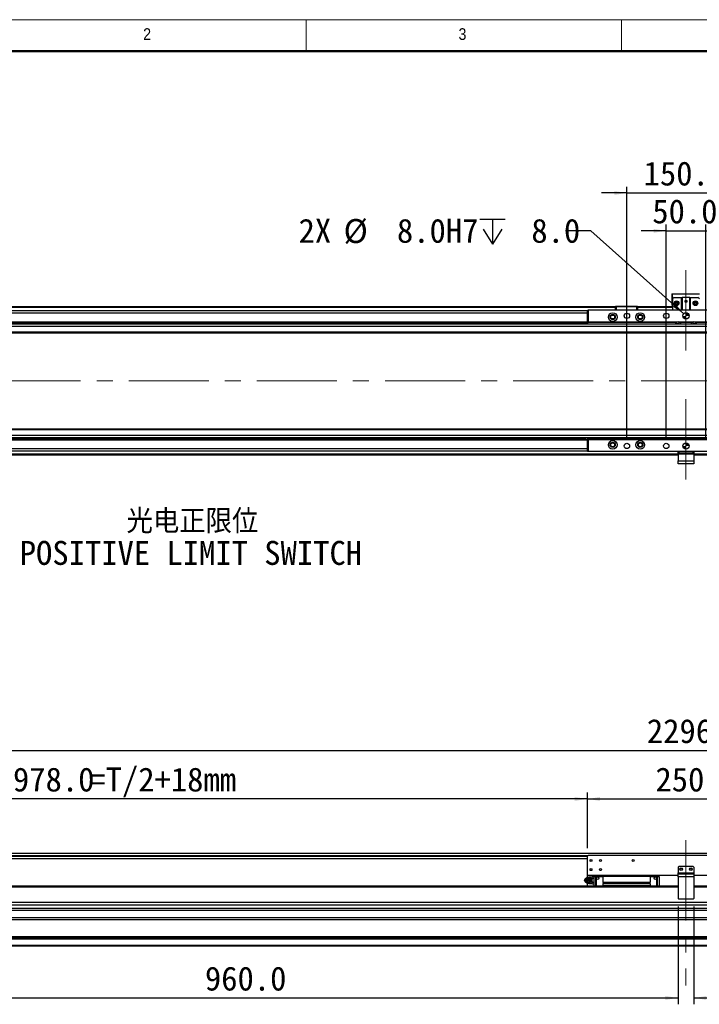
# Model space of a CAD drawing. Header units: millimetres. Extents: x 40 to 3320, y 40 to 2336.
# Tile 3 of 7: x 517 to 1379, y 1088 to 2336. Entities that reach past the tile are written whole.
import ezdxf

# ---------------------------------------------------------------- set-up
doc = ezdxf.new("R2010")
doc.units = ezdxf.units.MM
doc.header["$LTSCALE"] = 8
doc.linetypes.add('CENTERX2', pattern=[20.32, 12.7, -2.54, 2.54, -2.54])
doc.layers.add('DIMNS', color=7, linetype='Continuous')
doc.styles.add('SLDTEXTSTYLE0', font='Gothic.ttf', dxfattribs={"width": 0.913})
doc.styles.add('SLDTEXTSTYLE7', font='txt')
doc.styles.add('SLDTEXTSTYLE8', font='txt', dxfattribs={"bigfont": 'bigfont'})
doc.dimstyles.new('SLDDIMSTYLE0', dxfattribs={"dimtxt": 30.4, "dimasz": 16, "dimexe": 0, "dimexo": 0.0625, "dimgap": 7.6, "dimtad": 2, "dimdec": 1, "dimrnd": 1e-09, "dimzin": 4, "dimdsep": 46, "dimtxsty": 'SLDTEXTSTYLE7', "dimsah": 1, "dimcen": 0.09, "dimadec": 0, "dimazin": 1, "dimtfac": 1, "dimtdec": 1, "dimtmove": 0, "dimatfit": 0, "dimfxl": 0, "dimfrac": 2, "dimtolj": 1, "dimtzin": 12, "dimarcsym": 0})
doc.dimstyles.new('SLDDIMSTYLE1', dxfattribs={"dimtxt": 30.4, "dimasz": 16, "dimexe": 0, "dimexo": 0.0625, "dimgap": 7.6, "dimtad": 2, "dimdec": 1, "dimrnd": 1e-09, "dimzin": 4, "dimdsep": 46, "dimtxsty": 'SLDTEXTSTYLE7', "dimsah": 1, "dimcen": 0.09, "dimadec": 0, "dimazin": 1, "dimtfac": 1, "dimtdec": 1, "dimtofl": 0, "dimtmove": 0, "dimatfit": 3, "dimfxl": 0, "dimfrac": 2, "dimtolj": 1, "dimtzin": 12, "dimarcsym": 0})
doc.dimstyles.new('SLDDIMSTYLE4', dxfattribs={"dimtxt": 30.4, "dimasz": 16, "dimexe": 0, "dimexo": 0.0625, "dimgap": 7.6, "dimtad": 0, "dimtih": 1, "dimtoh": 1, "dimdec": 1, "dimrnd": 1e-09, "dimzin": 4, "dimdsep": 46, "dimtxsty": 'SLDTEXTSTYLE7', "dimsah": 1, "dimcen": 0, "dimadec": 0, "dimazin": 1, "dimtfac": 1, "dimtdec": 1, "dimtofl": 0, "dimtmove": 0, "dimatfit": 3, "dimfxl": 0, "dimfrac": 2, "dimtolj": 1, "dimtzin": 12, "dimarcsym": 0})

# ---------------------------------------------------------------- blocks, each defined once
blk = doc.blocks.new('_D_7')
at = {"layer": 'DIMNS'}
for p, q in [((258.9, 1279.5), (258.9, 1356)), ((1236.9, 1285.5), (1236.9, 1356)), ((1236.9, 1348), (258.9, 1348))]:
    blk.add_line(p, q, dxfattribs=at)
for points in [[(258.9, 1348), (274.9, 1345.6), (274.9, 1350.4)], [(1236.9, 1348), (1220.9, 1350.4), (1220.9, 1345.6)]]:
    blk.add_solid(points, dxfattribs=at)
at = {"layer": 'DIMNS', "char_height": 30.4, "attachment_point": 1, "style": 'SLDTEXTSTYLE7'}
for s, insert in [('978.0', (508.2, 1387.9)), ('=T/2+18mm', (605.1, 1387.9))]:
    blk.add_mtext(s, dxfattribs=dict(at, insert=insert))
blk = doc.blocks.new('_D_8')
at = {"layer": 'DIMNS'}
for p, q in [((1236.9, 1285.5), (1236.9, 1356)), ((1486.9, 1285.5), (1486.9, 1356)), ((1236.9, 1348), (1486.9, 1348))]:
    blk.add_line(p, q, dxfattribs=at)
for points in [[(1236.9, 1348), (1252.9, 1345.6), (1252.9, 1350.4)], [(1486.9, 1348), (1470.9, 1350.4), (1470.9, 1345.6)]]:
    blk.add_solid(points, dxfattribs=at)
at = {"layer": 'DIMNS', "insert": (1323.2, 1387.9), "char_height": 30.4, "attachment_point": 1, "style": 'SLDTEXTSTYLE7'}
blk.add_mtext('250.0', dxfattribs=at)
blk = doc.blocks.new('_D_10')
at = {"layer": 'DIMNS'}
for p, q in [((213.9, 1255), (213.9, 1417.4)), ((2509.9, 1255), (2509.9, 1417.4)), ((213.9, 1409.4), (2509.9, 1409.4))]:
    blk.add_line(p, q, dxfattribs=at)
for points in [[(213.9, 1409.4), (229.9, 1407), (229.9, 1411.8)], [(2509.9, 1409.4), (2493.9, 1411.8), (2493.9, 1407)]]:
    blk.add_solid(points, dxfattribs=at)
at = {"layer": 'DIMNS', "insert": (1312.3, 1449.3), "char_height": 30.4, "attachment_point": 1, "style": 'SLDTEXTSTYLE7'}
blk.add_mtext('2296.0', dxfattribs=at)
blk = doc.blocks.new('_D_11')
at = {"layer": 'DIMNS'}
for p, q in [((1351.9, 1211.7), (1351.9, 1087.7)), ((391.9, 1204.7), (391.9, 1087.7)), ((391.9, 1095.7), (1351.9, 1095.7))]:
    blk.add_line(p, q, dxfattribs=at)
for points in [[(391.9, 1095.7), (407.9, 1093.3), (407.9, 1098.1)], [(1351.9, 1095.7), (1335.9, 1098.1), (1335.9, 1093.3)]]:
    blk.add_solid(points, dxfattribs=at)
at = {"layer": 'DIMNS', "insert": (751.7, 1135.5), "char_height": 30.4, "attachment_point": 1, "style": 'SLDTEXTSTYLE7'}
blk.add_mtext('960.0', dxfattribs=at)
blk = doc.blocks.new('_D_12')
at = {"layer": 'DIMNS'}
for p, q in [((1371.9, 1211.7), (1371.9, 1087.7)), ((2331.9, 1204.7), (2331.9, 1087.7)), ((1371.9, 1095.7), (2331.9, 1095.7))]:
    blk.add_line(p, q, dxfattribs=at)
for points in [[(1371.9, 1095.7), (1387.9, 1093.3), (1387.9, 1098.1)], [(2331.9, 1095.7), (2315.9, 1098.1), (2315.9, 1093.3)]]:
    blk.add_solid(points, dxfattribs=at)
at = {"layer": 'DIMNS', "insert": (1746.4, 1135.5), "char_height": 30.4, "attachment_point": 1, "style": 'SLDTEXTSTYLE7'}
blk.add_mtext('960.0', dxfattribs=at)
blk = doc.blocks.new('SW_SYMBOL_HOLE_DEPTH')
at = {"layer": 'DIMNS', "color": 0}
for p, q in [((0, 7000), (6400, 7000)), ((3200, 7000), (3200, 600)), ((800, 4440), (3200, 600)), ((5600, 4440), (3200, 600))]:
    blk.add_line(p, q, dxfattribs=at)
blk = doc.blocks.new('_D_14')
at = {"layer": 'DIMNS'}
for p, q in [((1241.1, 2068.3), (1209.1, 2068.3)), ((1359, 1963.2), (1241.1, 2068.3))]:
    blk.add_line(p, q, dxfattribs=at)
blk.add_solid([(1359, 1963.2), (1348.6, 1975.6), (1345.4, 1972)], dxfattribs=at)
at = {"layer": 'DIMNS', "xscale": 0.004985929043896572, "yscale": 0.004985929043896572, "zscale": 0.004985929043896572}
blk.add_blockref('SW_SYMBOL_HOLE_DEPTH', (1100.6, 2048.2), dxfattribs=at)
at = {"layer": 'DIMNS', "char_height": 30.4, "attachment_point": 1, "style": 'SLDTEXTSTYLE7'}
for s, insert in [('2X ', (870.5, 2083.6)), ('%%c', (927.6, 2083.3)), (' 8.0H7 ', (974.6, 2083.6)), (' 8.0', (1145.1, 2083.6))]:
    blk.add_mtext(s, dxfattribs=dict(at, insert=insert))
blk = doc.blocks.new('_D_16')
at = {"layer": 'DIMNS'}
for p, q in [((1336.9, 1805.7), (1336.9, 2076.3)), ((1386.9, 1805.7), (1386.9, 2076.3)), ((1336.9, 2068.3), (1304.9, 2068.3)), ((1336.9, 2068.3), (1386.9, 2068.3)), ((1386.9, 2068.3), (1418.9, 2068.3))]:
    blk.add_line(p, q, dxfattribs=at)
for points in [[(1336.9, 2068.3), (1320.9, 2070.7), (1320.9, 2065.9)], [(1386.9, 2068.3), (1402.9, 2065.9), (1402.9, 2070.7)]]:
    blk.add_solid(points, dxfattribs=at)
at = {"layer": 'DIMNS', "insert": (1319.2, 2108.2), "char_height": 30.4, "attachment_point": 1, "style": 'SLDTEXTSTYLE7'}
blk.add_mtext('50.0', dxfattribs=at)
blk = doc.blocks.new('_D_17')
at = {"layer": 'DIMNS'}
for p, q in [((1286.9, 1805.7), (1286.9, 2124.3)), ((1436.9, 1805.7), (1436.9, 2124.3)), ((1286.9, 2116.3), (1254.9, 2116.3)), ((1286.9, 2116.3), (1436.9, 2116.3)), ((1436.9, 2116.3), (1468.9, 2116.3))]:
    blk.add_line(p, q, dxfattribs=at)
for points in [[(1286.9, 2116.3), (1270.9, 2118.7), (1270.9, 2113.9)], [(1436.9, 2116.3), (1452.9, 2113.9), (1452.9, 2118.7)]]:
    blk.add_solid(points, dxfattribs=at)
at = {"layer": 'DIMNS', "insert": (1308.2, 2156.2), "char_height": 30.4, "attachment_point": 1, "style": 'SLDTEXTSTYLE7'}
blk.add_mtext('150.0', dxfattribs=at)
blk = doc.blocks.new('SW_NOTE_5')
at = {"layer": 'DIMNS', "color": 0, "char_height": 30.4, "attachment_point": 1}
for s, insert, style in [('     光电正限位', (4.3, 15), 'SLDTEXTSTYLE8'), ('POSITIVE LIMIT SWITCH', (4.3, -25.1), 'SLDTEXTSTYLE7')]:
    blk.add_mtext(s, dxfattribs=dict(at, insert=insert, style=style))
blk = doc.blocks.new('SW_DOWELSYMBOL_0')
at = {"linetype": 'Continuous', "lineweight": 18}
h = blk.add_hatch(color=0, dxfattribs=at)
edge = h.paths.add_edge_path(flags=0)
edge.add_arc((0, 0), 4, 180, 270)
edge.add_line((0, -4), (0, 0))
edge.add_line((0, 0), (-4, 0))
h = blk.add_hatch(color=0, dxfattribs=at)
edge = h.paths.add_edge_path(flags=0)
edge.add_arc((0, 0), 4, 0, 90)
edge.add_line((0, 4), (0, 0))
edge.add_line((0, 0), (4, 0))
at = {"layer": 'DIMNS', "color": 0}
blk.add_circle((0, 0), 4, dxfattribs=at)
blk = doc.blocks.new('SW_DOWELSYMBOL_1')
at = {"linetype": 'Continuous', "lineweight": 18}
h = blk.add_hatch(color=0, dxfattribs=at)
edge = h.paths.add_edge_path(flags=0)
edge.add_arc((0, 0), 4, 180, 270)
edge.add_line((0, -4), (0, 0))
edge.add_line((0, 0), (-4, 0))
h = blk.add_hatch(color=0, dxfattribs=at)
edge = h.paths.add_edge_path(flags=0)
edge.add_arc((0, 0), 4, 0, 90)
edge.add_line((0, 4), (0, 0))
edge.add_line((0, 0), (4, 0))
at = {"layer": 'DIMNS', "color": 0}
blk.add_circle((0, 0), 4, dxfattribs=at)

msp = doc.modelspace()

# ---------------------------------------------------------------- linework, layer by layer
at = {"color": 7, "linetype": 'Continuous', "lineweight": 18}
for p, q in [((3320, 2336), (40, 2336)), ((880, 2336), (880, 2296)), ((1280, 2296), (1280, 2336)), ((80, 2296), (3280, 2296))]:
    msp.add_line(p, q, dxfattribs=at)
at = {"color": 7, "linetype": 'Continuous', "lineweight": 50}
msp.add_line((3280, 2296), (80, 2296), dxfattribs=at)
at = {"color": 7, "linetype": 'Continuous', "lineweight": 25}
for p, q in [((1343.9373197, 1988.3266009), (1344.9373366, 1988.3266009)), ((1343.9373197, 1988.3266009), (1343.9373197, 1973.926603)), ((1344.9373366, 1981.9266043), (1344.9373366, 1988.3266009)), ((1344.9373366, 1988.3266009), (1378.9373459, 1988.3266009)), ((1272.4373164, 1972.226604), (1272.7373363, 1972.5266017)), ((1272.7373363, 1972.5266017), (1273.5615792, 1972.5266017)), ((1273.4373333, 1972.226604), (1273.5615792, 1972.5266017)), ((1273.5615792, 1972.5266017), (1299.3130507, 1972.5266017)), ((1299.4373264, 1972.226604), (1299.3130507, 1972.5266017)), ((1299.3130507, 1972.5266017), (1300.1373233, 1972.5266017)), ((1300.1373233, 1972.5266017), (1300.4373135, 1972.226604)), ((1343.9373197, 1973.926603), (1344.9373366, 1973.926603)), ((1346.9373407, 1983.9266009), (1344.9373366, 1981.9266043)), ((1344.9373366, 1981.9266043), (1344.9373366, 1967.5266064)), ((1346.9373407, 1983.9266009), (1356.4373376, 1983.9266009)), ((1356.4373376, 1967.5266064), (1356.4373376, 1983.9266009)), ((1356.4373376, 1983.9266009), (1356.9373311, 1983.9266009)), ((1356.9373311, 1983.9266009), (1356.9373311, 1967.5266064)), ((1366.9373216, 1983.9266009), (1356.9373311, 1983.9266009)), ((1366.9373216, 1967.5266064), (1366.9373216, 1983.9266009)), ((1366.9373216, 1983.9266009), (1367.437345, 1983.9266009)), ((1367.437345, 1983.9266009), (1367.437345, 1967.5266064)), ((1367.437345, 1983.9266009), (1376.9373121, 1983.9266009)), ((1378.9373459, 1981.9266043), (1376.9373121, 1983.9266009)), ((1272.4373164, 1972.0266006), (233.9373054, 1972.0266006)), ((233.9373054, 1971.5266071), (1272.4373164, 1971.5266071)), ((1236.9373264, 1967.0266054), (233.9373054, 1967.0266054)), ((351.9373359, 1971.8266047), (1272.4373164, 1971.8266047)), ((351.9373359, 1971.6266013), (1272.4373164, 1971.6266013)), ((1236.9373264, 1952.5266058), (1236.9373264, 1967.5266064)), ((1236.9373264, 1967.5266064), (1237.9373135, 1967.5266064)), ((1237.9373135, 1967.5266064), (1237.9373135, 1952.5266058)), ((1485.9373392, 1967.5266064), (1237.9373135, 1967.5266064)), ((1273.4373333, 1972.226604), (1272.4373164, 1972.226604)), ((1272.4373164, 1967.5266064), (1272.4373164, 1972.226604)), ((1299.4373264, 1972.226604), (1273.4373333, 1972.226604)), ((1273.4373333, 1972.226604), (1273.4373333, 1967.5266064)), ((1300.4373135, 1972.226604), (1299.4373264, 1972.226604)), ((1299.4373264, 1967.5266064), (1299.4373264, 1972.226604)), ((1300.4373135, 1972.226604), (1300.4373135, 1967.5266064)), ((1344.9373366, 1972.0266006), (1300.4373135, 1972.0266006)), ((1300.4373135, 1971.8266047), (1344.9373366, 1971.8266047)), ((1300.4373135, 1971.6266013), (1344.9373366, 1971.6266013)), ((1300.4373135, 1971.5266071), (1344.9373366, 1971.5266071)), ((246.9373168, 1953.0266068), (1236.9373264, 1953.0266068)), ((1236.9373264, 1952.596604), (246.9373168, 1952.596604)), ((246.9373168, 1952.0225145), (1236.9373264, 1952.0225145)), ((2464.4372882, 1950.0266008), (258.4373178, 1950.0266008)), ((1237.9373135, 1952.5266058), (1236.9373264, 1952.5266058)), ((1236.9373264, 1952.5266058), (1236.9373264, 1952.0266048)), ((1349.5373251, 1952.0266048), (1236.9373264, 1952.0266048)), ((1236.9373264, 1952.0266048), (1236.9373264, 1950.0266008)), ((1350.4174473, 1952.5266058), (1237.9373135, 1952.5266058)), ((1370.417458, 1952.5266058), (1353.4571947, 1952.5266058)), ((1369.5373358, 1952.0266048), (1354.3373169, 1952.0266048)), ((1485.9373392, 1952.5266058), (1373.4571757, 1952.5266058)), ((1486.9373264, 1952.0266048), (1374.3372979, 1952.0266048)), ((2464.4372882, 1947.0266021), (258.4373178, 1947.0266021)), ((2464.4372882, 1940.0265991), (258.4373178, 1940.0265991)), ((258.4373178, 1939.0266008), (2464.4372882, 1939.0266008)), ((2464.4372882, 1817.0266069), (258.4373178, 1817.0266069)), ((2464.4372882, 1816.0266049), (258.4373178, 1816.0266049)), ((1234.6867444, 1804.0306933), (246.9373168, 1804.0306933)), ((1235.4524555, 1803.4566037), (246.9373168, 1803.4566037)), ((1236.9373264, 1803.0266009), (246.9373168, 1803.0266009)), ((2464.4372882, 1809.0266056), (258.4373178, 1809.0266056)), ((2464.4372882, 1806.026607), (258.4373178, 1806.026607)), ((1233.4283711, 1806.026607), (1233.337325, 1804.7244317)), ((1236.9373264, 1804.0266029), (1236.9373264, 1806.026607)), ((1486.9373264, 1804.0266029), (1236.9373264, 1804.0266029)), ((1236.9373264, 1804.0266029), (1236.9373264, 1803.5266019)), ((1236.9373264, 1788.5266013), (1236.9373264, 1803.5266019)), ((1236.9373264, 1803.5266019), (1237.9373135, 1803.5266019)), ((1237.9373135, 1803.5266019), (1237.9373135, 1788.5266013)), ((1485.9373392, 1803.5266019), (1237.9373135, 1803.5266019)), ((1236.9373264, 1789.0266023), (233.9373054, 1789.0266023)), ((1237.9373135, 1788.5266013), (1236.9373264, 1788.5266013)), ((1485.9373392, 1788.5266013), (1237.9373135, 1788.5266013)), ((1351.9373359, 1786.5266047), (1351.9373359, 1788.5266013)), ((1352.937323, 1786.5266047), (1351.9373359, 1786.5266047)), ((1351.9373359, 1785.0266017), (1351.9373359, 1786.5266047)), ((1352.937323, 1788.5266013), (1352.937323, 1786.5266047)), ((1370.9373297, 1786.5266047), (1352.937323, 1786.5266047)), ((1370.9373297, 1786.5266047), (1370.9373297, 1788.5266013)), ((1371.9373168, 1786.5266047), (1370.9373297, 1786.5266047)), ((1371.9373168, 1788.5266013), (1371.9373168, 1786.5266047)), ((1371.9373168, 1786.5266047), (1371.9373168, 1785.0266017)), ((1351.9373359, 1784.0266071), (233.9373054, 1784.0266071)), ((1371.9373168, 1785.0266017), (1351.9373359, 1785.0266017)), ((1351.9373359, 1785.0266017), (1351.9373359, 1776.5266068)), ((1351.9373359, 1776.5266068), (1371.9373168, 1776.5266068)), ((1351.9373359, 1773.0266071), (1351.9373359, 1776.5266068)), ((1371.9373168, 1773.0266071), (1351.9373359, 1773.0266071)), ((1371.9373168, 1785.0266017), (1371.9373168, 1776.5266068)), ((2489.9373474, 1784.0266071), (1371.9373168, 1784.0266071)), ((1371.9373168, 1776.5266068), (1371.9373168, 1773.0266071)), ((2464.4372882, 1278.7284305), (258.4373178, 1278.7284305)), ((1237.9373135, 1276.3784354), (1236.9373264, 1275.3784334)), ((1236.9373264, 1250.8784322), (1236.9373264, 1275.3784334)), ((1485.9373392, 1276.3784354), (1237.9373135, 1276.3784354)), ((1236.9373264, 1272.2284322), (258.4373178, 1272.2284322)), ((1352.937323, 1262.3784369), (1351.9373359, 1261.3784348)), ((1351.9373359, 1261.3784348), (1351.9373359, 1254.3784318)), ((1370.9373297, 1262.3784369), (1352.937323, 1262.3784369)), ((1371.9373168, 1261.3784348), (1370.9373297, 1262.3784369)), ((1371.9373168, 1261.3784348), (1371.9373168, 1254.3784318)), ((1236.0441508, 1248.3784346), (1235.7860627, 1248.0105323)), ((1351.9373359, 1250.8784322), (1236.9373264, 1250.8784322)), ((1236.9373264, 1248.3784346), (1236.9373264, 1250.8784322)), ((1242.9373385, 1248.8784319), (1239.6373274, 1248.8784319)), ((1239.7677721, 1248.3784346), (1240.2233006, 1248.3784346)), ((1243.43614, 1249.4972361), (1242.9373385, 1248.9984346)), ((1242.9373385, 1248.8360939), (1243.43614, 1249.4972361)), ((1242.9373385, 1248.9984346), (1242.9373385, 1248.8360939)), ((1242.9373385, 1248.3425339), (1242.9373385, 1248.8360939)), ((1243.43614, 1249.4972361), (1244.9373128, 1249.4972361)), ((1244.9373128, 1250.4784329), (1247.4373402, 1250.4784329)), ((1244.9373128, 1250.4784329), (1244.9373128, 1249.4784346)), ((1247.4373402, 1249.4784346), (1244.9373128, 1249.4784346)), ((1244.9373128, 1249.4784346), (1244.9373128, 1237.3784346)), ((1247.4373402, 1249.9784319), (1247.4373402, 1250.4784329)), ((1247.9373338, 1250.4784329), (1247.4373402, 1249.9784319)), ((1247.4373402, 1249.4784346), (1247.4373402, 1249.9784319)), ((1247.4373402, 1249.9784319), (1247.9373338, 1249.4784346)), ((1247.4373402, 1237.3784346), (1247.4373402, 1249.4784346)), ((1256.5373303, 1250.4784329), (1247.9373338, 1250.4784329)), ((1247.9373338, 1249.4784346), (1247.9373338, 1237.3784346)), ((1256.5373303, 1249.4784346), (1247.9373338, 1249.4784346)), ((1256.5373303, 1250.8784322), (1256.5373303, 1249.5684339)), ((1316.3373293, 1249.5684339), (1256.5373303, 1249.5684339)), ((1256.5373303, 1249.5684339), (1256.5373303, 1242.4784353)), ((1316.3373293, 1250.8784322), (1316.3373293, 1249.5684339)), ((1324.9373259, 1250.4784329), (1316.3373293, 1250.4784329)), ((1316.3373293, 1249.5684339), (1316.3373293, 1242.4784353)), ((1324.9373259, 1249.4784346), (1316.3373293, 1249.4784346)), ((1325.4373195, 1249.9784319), (1324.9373259, 1250.4784329)), ((1324.9373259, 1249.4784346), (1325.4373195, 1249.9784319)), ((1324.9373259, 1237.3784346), (1324.9373259, 1249.4784346)), ((1325.4373195, 1250.4784329), (1325.4373195, 1249.9784319)), ((1325.4373195, 1250.4784329), (1327.9373171, 1250.4784329)), ((1325.4373195, 1249.9784319), (1325.4373195, 1249.4784346)), ((1327.9373171, 1249.4784346), (1325.4373195, 1249.4784346)), ((1325.4373195, 1249.4784346), (1325.4373195, 1237.3784346)), ((1327.9373171, 1249.4784346), (1327.9373171, 1250.4784329)), ((1327.9373171, 1249.4784346), (1327.9373171, 1237.3784346)), ((1351.9373359, 1254.3784318), (1371.9373168, 1254.3784318)), ((1351.9373359, 1252.8784325), (1351.9373359, 1254.3784318)), ((1351.9373359, 1249.3784329), (1351.9373359, 1252.8784325)), ((1351.9373359, 1252.8784325), (1371.9373168, 1252.8784325)), ((1371.9373168, 1249.3784329), (1351.9373359, 1249.3784329)), ((1351.9373359, 1249.3784329), (1351.9373359, 1221.878433)), ((1371.9373168, 1254.3784318), (1371.9373168, 1252.8784325)), ((1371.9373168, 1252.8784325), (1371.9373168, 1249.3784329)), ((1486.9373264, 1250.8784322), (1371.9373168, 1250.8784322)), ((1371.9373168, 1249.3784329), (1371.9373168, 1221.878433)), ((1351.9373359, 1237.3784346), (233.9373054, 1237.3784346)), ((1234.1341497, 1246.8397965), (1233.7773563, 1246.3190978)), ((1233.7773563, 1243.437772), (1234.1341497, 1242.9170696)), ((1236.9373264, 1237.3784346), (1236.9373264, 1241.3784353)), ((1239.6373274, 1240.8784343), (1242.9373385, 1240.8784343)), ((1239.7677721, 1241.3784353), (1240.2233006, 1241.3784353)), ((1242.1085657, 1244.8784349), (1241.6291656, 1244.8784349)), ((1242.9373385, 1247.8489777), (1242.9373385, 1248.3425339)), ((1243.43614, 1247.1878355), (1242.9373385, 1247.8489777)), ((1242.9373385, 1245.8655512), (1242.9373385, 1247.8489777)), ((1242.9373385, 1245.8655512), (1243.43614, 1247.1878355)), ((1242.9373385, 1244.8784349), (1242.9373385, 1245.8655512)), ((1242.9373385, 1243.891315), (1242.9373385, 1244.8784349)), ((1243.43614, 1242.5690306), (1242.9373385, 1243.891315)), ((1242.9373385, 1241.9078922), (1242.9373385, 1243.891315)), ((1242.9373385, 1241.9078922), (1243.43614, 1242.5690306)), ((1242.9373385, 1241.4143322), (1242.9373385, 1241.9078922)), ((1242.9373385, 1240.9207722), (1242.9373385, 1241.4143322)), ((1243.43614, 1240.25963), (1242.9373385, 1240.9207722)), ((1242.9373385, 1240.7584352), (1242.9373385, 1240.9207722)), ((1242.9373385, 1240.7584352), (1243.43614, 1240.25963)), ((1244.9373128, 1247.1878355), (1243.43614, 1247.1878355)), ((1243.43614, 1242.5690306), (1244.9373128, 1242.5690306)), ((1243.43614, 1240.25963), (1244.9373128, 1240.25963)), ((1256.5373303, 1242.4784353), (1316.3373293, 1242.4784353)), ((1256.5373303, 1242.4784353), (1256.5373303, 1241.9784343)), ((1316.3373293, 1241.9784343), (1256.5373303, 1241.9784343)), ((1256.5373303, 1240.7784326), (1316.3373293, 1240.7784326)), ((1256.5373303, 1240.7784326), (1256.5373303, 1237.9484338)), ((1316.3373293, 1237.9484338), (1256.5373303, 1237.9484338)), ((1256.5373303, 1237.9484338), (1256.5373303, 1237.3784346)), ((1316.3373293, 1242.4784353), (1316.3373293, 1241.9784343)), ((1316.3373293, 1240.7784326), (1316.3373293, 1237.9484338)), ((1316.3373293, 1237.9484338), (1316.3373293, 1237.3784346)), ((2489.9373474, 1237.3784346), (1371.9373168, 1237.3784346)), ((2284.4373407, 1216.8784341), (439.4373121, 1216.8784341)), ((2284.4373407, 1213.4784342), (439.4373121, 1213.4784342)), ((1351.9373359, 1221.878433), (1352.937323, 1220.8784329)), ((1370.9373297, 1220.8784329), (1352.937323, 1220.8784329)), ((1370.9373297, 1220.8784329), (1371.9373168, 1221.878433)), ((2489.9373474, 1209.1434555), (233.9373054, 1209.1434555)), ((2489.9373474, 1206.6859988), (233.9373054, 1206.6859988)), ((2489.9373474, 1197.2741884), (233.9373054, 1197.2741884)), ((2489.9373474, 1194.8167324), (233.9373054, 1194.8167324)), ((2489.9373474, 1173.3784335), (233.9373054, 1173.3784335)), ((2489.9373474, 1171.3784331), (233.9373054, 1171.3784331)), ((2489.9373474, 1170.378433), (233.9373054, 1170.378433)), ((2489.9373474, 1162.3784335), (233.9373054, 1162.3784335)), ((2489.9373474, 1161.3784333), (233.9373054, 1161.3784333))]:
    msp.add_line(p, q, dxfattribs=at)
at = {"color": 8, "linetype": 'Continuous', "lineweight": 25}
for p, q in [((1272.4373164, 1971.0266061), (233.9373054, 1971.0266061)), ((1236.9373264, 1964.0266068), (233.9373054, 1964.0266068)), ((1344.9373366, 1971.0266061), (1300.4373135, 1971.0266061)), ((1236.9373264, 1792.0266009), (233.9373054, 1792.0266009)), ((1351.9373359, 1785.0266017), (233.9373054, 1785.0266017)), ((2489.9373474, 1785.0266017), (1371.9373168, 1785.0266017)), ((1237.2873248, 1275.7284319), (258.4373178, 1275.7284319)), ((1236.9373264, 1275.2284309), (258.4373178, 1275.2284309)), ((1239.6373274, 1248.8784319), (1239.6373274, 1248.4120516)), ((1351.9373359, 1236.3784326), (233.9373054, 1236.3784326)), ((1239.6373274, 1241.313686), (1239.6373274, 1240.8784343)), ((2489.9373474, 1236.3784326), (1371.9373168, 1236.3784326))]:
    msp.add_line(p, q, dxfattribs=at)
at = {"color": 7, "linetype": 'Continuous', "lineweight": 25, "flags": 128}
for points in [[(1233.337325, 1804.7244317), (1233.5083904, 1804.6553127), (1233.9955689, 1804.4584758), (1234.7246827, 1804.1638948), (1235.5847182, 1803.8164146), (1236.4447834, 1803.4689344), (1236.9373264, 1803.2699294)], [(1233.337325, 1244.8784349), (1233.5083904, 1245.8060285), (1233.9955689, 1246.5924037), (1234.7246827, 1247.117841), (1235.5847182, 1247.3023509), (1236.4447834, 1247.117841), (1237.1738972, 1246.5924037), (1237.6610758, 1245.8060285), (1237.8321411, 1244.8784349), (1237.6610758, 1243.9508414), (1237.1738972, 1243.1644624), (1236.4447834, 1242.6390251), (1235.5847182, 1242.4545152), (1234.7246827, 1242.6390251), (1233.9955689, 1243.1644624), (1233.5083904, 1243.9508414), (1233.337325, 1244.8784349)], [(1234.1341497, 1246.8397965), (1234.1802539, 1246.9053356), (1234.9212887, 1247.6410841), (1235.8436705, 1248.0774535), (1236.8474426, 1248.1671622), (1237.8238561, 1247.9004873), (1238.6670532, 1247.3063221), (1239.2857196, 1246.4490583), (1239.6127703, 1245.4215972), (1239.6127703, 1244.3352727), (1239.2857196, 1243.3078078), (1238.6670532, 1242.450544), (1237.8238561, 1241.8563826), (1236.8474426, 1241.5897039), (1235.8436705, 1241.6794127), (1234.9212887, 1242.1157857), (1234.1802539, 1242.8515306), (1234.1341497, 1242.9170696)]]:
    msp.add_lwpolyline(points, dxfattribs=at)
at = {"color": 7, "linetype": 'Continuous', "lineweight": 25}
for centre, radius in [((1349.9373264, 1976.426604), 3), ((1349.9373264, 1976.426604), 1.7), ((1349.9373264, 1976.426604), 1.6), ((1361.9373264, 1978.926604), 1.25), ((1373.9373264, 1976.426604), 3), ((1373.9373264, 1976.426604), 1.7), ((1373.9373264, 1976.426604), 1.6), ((1268.9373264, 1959.026604), 5.5), ((1268.9373264, 1959.026604), 3.3), ((1268.9373264, 1959.026604), 3), ((1268.9373264, 1959.026604), 2.4585), ((1286.9373264, 1960.526604), 3.4), ((1303.9373264, 1959.026604), 5.5), ((1303.9373264, 1959.026604), 3.3), ((1303.9373264, 1959.026604), 3), ((1303.9373264, 1959.026604), 2.4585), ((1336.9373264, 1960.526604), 3.4), ((1361.9373264, 1960.526604), 4), ((1268.9373264, 1797.026604), 5.5), ((1268.9373264, 1797.026604), 3.3), ((1268.9373264, 1797.026604), 3), ((1268.9373264, 1797.026604), 2.4585), ((1286.9373264, 1795.526604), 3.4), ((1303.9373264, 1797.026604), 5.5), ((1303.9373264, 1797.026604), 3.3), ((1303.9373264, 1797.026604), 3), ((1303.9373264, 1797.026604), 2.4585), ((1336.9373264, 1795.526604), 3.4), ((1361.9373264, 1795.526604), 4), ((1241.4373264, 1269.8784335), 1.25), ((1253.4373264, 1269.8784335), 1.25), ((1294.9373264, 1269.8784335), 1.25), ((1241.4373264, 1258.3784335), 1.25), ((1249.7373264, 1247.5784335), 1.5), ((1253.4373264, 1258.3784335), 1.25), ((1323.1373264, 1247.5784335), 1.5), ((1355.9373264, 1258.8784335), 1.7), ((1355.9373264, 1258.8784335), 1.25), ((1367.9373264, 1258.8784335), 1.7), ((1367.9373264, 1258.8784335), 1.25)]:
    msp.add_circle(centre, radius, dxfattribs=at)
for centre, radius, start, end in [((1351.9373264, 1948.826604), 4, 126.8698976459, 162.5423968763), ((1351.9373264, 1948.826604), 2.25, 32.2309526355, 147.7690473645), ((1351.9373264, 1948.826604), 4, 67.6683549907, 112.3316450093), ((1351.9373264, 1948.826604), 4, 17.4576031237, 53.1301023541), ((1371.9373264, 1948.826604), 4, 126.8698976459, 162.5423968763), ((1371.9373264, 1948.826604), 2.25, 32.2309526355, 147.7690473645), ((1371.9373264, 1948.826604), 4, 67.6683549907, 112.3316450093), ((1371.9373264, 1948.826604), 4, 17.4576031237, 53.1301023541), ((1236.1229638, 1805.1485925), 1.82, 210.1224828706, 285.8673084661), ((1239.6373264, 1244.8784335), 4, 90, 117.9917204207), ((1236.5947808, 1244.8784335), 3.3, 0, 90.0000000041), ((1236.5947808, 1244.8784335), 3.3, 269.9999999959, 0), ((1239.6373264, 1244.8784335), 4, 242.6870994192, 270)]:
    msp.add_arc(centre, radius, start, end, dxfattribs=at)
at = {"color": 8, "linetype": 'Continuous', "lineweight": 25}
msp.add_arc((1237.1353574, 1244.8784331), 3.0435285, 293.9291862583, 66.0708137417, dxfattribs=at)
at = {"color": 7, "linetype": 'Continuous', "lineweight": 25}
for points, knots in [([(1349.7247817, 1975.2964221), (1349.5958697, 1975.3180074), (1349.3374405, 1975.3612795), (1348.998933, 1975.5846309), (1348.7389953, 1975.9038315), (1348.5903677, 1976.3064957), (1348.5774956, 1976.7504621), (1348.712835, 1977.1871713), (1348.9717318, 1977.558865), (1349.2157487, 1977.7218471), (1349.3300201, 1977.7981706)], [0, 0, 0, 0, 0.1153596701, 0.231260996, 0.3517827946, 0.4770113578, 0.6065243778, 0.7402455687, 0.8783587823, 1, 1, 1, 1]), ([(1349.9373319, 1975.276529), (1349.9413351, 1975.2765442), (1350.0615573, 1975.2769995), (1350.2991455, 1975.3161478), (1350.615043, 1975.4754935), (1350.8689904, 1975.722315), (1351.0372592, 1976.0338371), (1351.1044328, 1976.381503), (1351.0642454, 1976.7332948), (1350.9205452, 1977.0568899), (1350.6865004, 1977.3225694), (1350.3836068, 1977.50597), (1350.0396384, 1977.5900347), (1349.6863069, 1977.5671856), (1349.3560493, 1977.4395627), (1349.0791561, 1977.2188727), (1348.8812011, 1976.9252915), (1348.780326, 1976.5858589), (1348.7857966, 1976.2319462), (1348.8969751, 1975.8953868), (1349.1041186, 1975.6095897), (1349.3865457, 1975.3915285), (1349.6120384, 1975.3281236), (1349.7247817, 1975.2964221)], [0, 0, 0, 0, 0.0017194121, 0.0516362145, 0.1015508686, 0.1514623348, 0.2013763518, 0.2512922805, 0.301206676, 0.3511183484, 0.4010317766, 0.4509459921, 0.500863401, 0.5507751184, 0.600686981, 0.6506006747, 0.7005165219, 0.7504312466, 0.8003419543, 0.8502554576, 0.9001708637, 0.9500867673, 1, 1, 1, 1]), ([(1350.5446138, 1977.7981706), (1350.6760348, 1977.7080485), (1350.9449156, 1977.5236633), (1351.20534, 1977.0999072), (1351.3120055, 1976.6243709), (1351.2494805, 1976.1556751), (1351.038182, 1975.751543), (1350.7134289, 1975.4571731), (1350.3954674, 1975.3235234), (1350.2039438, 1975.302388), (1350.149882, 1975.2964221)], [0, 0, 0, 0, 0.1407983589, 0.2880664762, 0.4304373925, 0.5679426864, 0.7005946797, 0.8284726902, 0.9515825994, 1, 1, 1, 1]), ([(1373.8090219, 1975.2938963), (1373.7528146, 1975.296032), (1373.559474, 1975.3033783), (1373.233379, 1975.4150918), (1372.8918023, 1975.6847778), (1372.6550255, 1976.0714149), (1372.5619459, 1976.5317343), (1372.6351009, 1977.0127621), (1372.8759824, 1977.4527751), (1373.1475396, 1977.6930893), (1373.3120225, 1977.7877969), (1373.330039, 1977.7981706)], [0, 0, 0, 0, 0.0488472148, 0.1680234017, 0.291920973, 0.4205447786, 0.5539604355, 0.6921651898, 0.8349252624, 0.9819187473, 1, 1, 1, 1]), ([(1373.7247409, 1975.2964221), (1373.5930008, 1975.3355461), (1373.3473794, 1975.4084904), (1373.0742927, 1975.6447638), (1372.9069518, 1975.8921316), (1372.8071791, 1976.1600575), (1372.7822997, 1976.3697472), (1372.7896731, 1976.5014787), (1372.7917098, 1976.5272201), (1372.7921903, 1976.5324884), (1372.7923468, 1976.5344416), (1372.7926457, 1976.5350378), (1372.7924261, 1976.5348937), (1372.7924051, 1976.5348799)], [0, 0, 0, 0, 0.2368992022, 0.4416842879, 0.6142312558, 0.7545020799, 0.938077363, 0.9829630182, 0.9897829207, 0.9952026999, 0.9975485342, 0.9997655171, 1, 1, 1, 1]), ([(1374.1499009, 1975.2964221), (1374.2893573, 1975.3209966), (1374.5685497, 1975.370195), (1374.9207432, 1975.623761), (1375.171176, 1975.96978), (1375.2952322, 1976.3802212), (1375.2853491, 1976.8081607), (1375.1454046, 1977.2107469), (1374.8969832, 1977.5619119), (1374.6621166, 1977.7193817), (1374.5446028, 1977.7981706)], [0, 0, 0, 0, 0.12479751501, 0.24984523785, 0.37485572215, 0.49985191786, 0.62483597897, 0.74981864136, 0.87482356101, 1, 1, 1, 1]), ([(1349.5373251, 1952.0266048), (1349.5568653, 1952.0410827), (1349.714117, 1952.1575952), (1349.9457634, 1952.3014743), (1350.2069157, 1952.4348781), (1350.3419311, 1952.4950729), (1350.4056625, 1952.5218087), (1350.4175255, 1952.5265664), (1350.41745, 1952.5266044), (1350.4174473, 1952.5266058)], [0, 0, 0, 0, 0.0606383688, 0.487992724, 0.6771647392, 0.8679497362, 0.9324227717, 0.9975115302, 1, 1, 1, 1]), ([(1353.4571947, 1952.5266058), (1353.4594307, 1952.5256907), (1353.4646467, 1952.5235561), (1353.5163317, 1952.5020165), (1353.6510783, 1952.4428605), (1353.93, 1952.303258), (1354.1812296, 1952.1431155), (1354.3293575, 1952.0325461), (1354.3373169, 1952.0266048)], [0, 0, 0, 0, 0.0553578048, 0.1291352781, 0.258709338, 0.5391441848, 0.9752367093, 1, 1, 1, 1]), ([(1369.5373358, 1952.0266048), (1369.556876, 1952.0410828), (1369.7141274, 1952.1575952), (1369.9457837, 1952.3014735), (1370.2069123, 1952.4348792), (1370.3419774, 1952.4950682), (1370.4056254, 1952.5218108), (1370.4175365, 1952.5265664), (1370.4174608, 1952.5266044), (1370.417458, 1952.5266058)], [0, 0, 0, 0, 0.0606387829, 0.487996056, 0.6771693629, 0.8679556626, 0.9324174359, 0.9975115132, 1, 1, 1, 1]), ([(1373.4571757, 1952.5266058), (1373.4594101, 1952.5256905), (1373.4646227, 1952.523555), (1373.5163555, 1952.502022), (1373.6510407, 1952.4428474), (1373.9300238, 1952.3032793), (1374.1812167, 1952.1431103), (1374.3293384, 1952.0325461), (1374.3372979, 1952.0266048)], [0, 0, 0, 0, 0.0553581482, 0.1291471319, 0.2587054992, 0.5391617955, 0.9752365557, 1, 1, 1, 1]), ([(1239.7677721, 1248.3784346), (1239.2892587, 1248.3784346), (1238.4874816, 1248.3784346), (1237.3057432, 1248.3784346), (1236.5930399, 1248.3784346), (1236.1819528, 1248.3784346), (1236.0441508, 1248.3784346)], [0, 0, 0, 0, 0.3345926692, 0.560629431, 0.8527169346, 1, 1, 1, 1]), ([(1241.6291656, 1244.8784349), (1241.358214, 1245.2359639), (1240.9079668, 1245.8300792), (1240.353817, 1246.773563), (1240.0117217, 1247.5946775), (1239.8532487, 1248.1038169), (1239.7677721, 1248.3784346)], [0, 0, 0, 0, 0.3229030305, 0.5365763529, 0.7500402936, 1, 1, 1, 1]), ([(1240.2233006, 1248.3784346), (1240.5886293, 1247.8707965), (1241.2061207, 1247.0127687), (1241.8075342, 1245.7645344), (1242.0159419, 1245.1510772), (1242.1085657, 1244.8784349)], [0, 0, 0, 0, 0.4459499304, 0.7537604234, 1, 1, 1, 1]), ([(1234.5489385, 1244.8784349), (1234.5603872, 1245.0040559), (1234.5832848, 1245.2552992), (1234.7618495, 1245.5896608), (1235.0247777, 1245.8438613), (1235.3531041, 1245.9892007), (1235.706937, 1246.0093058), (1236.0471563, 1245.9019462), (1236.3351717, 1245.679087), (1236.5386159, 1245.3663022), (1236.6125628, 1245.0817497), (1236.6266386, 1244.7927262), (1236.5809044, 1244.5013649), (1236.4090339, 1244.1672502), (1236.144283, 1243.9130054), (1235.8164634, 1243.7676701), (1235.4624854, 1243.7475558), (1235.122367, 1243.8549351), (1234.8340766, 1244.0777614), (1234.6315127, 1244.3905877), (1234.555049, 1244.6750481), (1234.5501156, 1244.8392543), (1234.5489385, 1244.8784349)], [0, 0, 0, 0, 0.053686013, 0.1073726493, 0.161056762, 0.2147447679, 0.2684320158, 0.3221177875, 0.375802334, 0.4294884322, 0.4831753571, 0.4999989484, 0.5536849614, 0.607372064, 0.6610591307, 0.7147432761, 0.7684305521, 0.8221164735, 0.8758039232, 0.9294900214, 0.9831758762, 1, 1, 1, 1]), ([(1235.7521774, 1241.774538), (1235.7528727, 1241.7734947), (1235.845849, 1241.6339776), (1235.945372, 1241.5057269), (1236.0441508, 1241.3784353)], [0, 0, 0, 0, 0.0074778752, 1, 1, 1, 1]), ([(1236.0441508, 1241.3784353), (1236.3558906, 1241.3784353), (1236.8792228, 1241.3784353), (1237.8677135, 1241.3784353), (1238.8276661, 1241.3784353), (1239.4571491, 1241.3784353), (1239.7677721, 1241.3784353)], [0, 0, 0, 0, 0.3312926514, 0.5561565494, 0.7809822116, 1, 1, 1, 1]), ([(1239.7677721, 1241.3784353), (1239.8771584, 1241.7316953), (1240.0596527, 1242.3210558), (1240.498362, 1243.257779), (1241.0319973, 1244.0893071), (1241.4199823, 1244.6020097), (1241.6291656, 1244.8784349)], [0, 0, 0, 0, 0.3204880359, 0.5346854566, 0.7491242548, 1, 1, 1, 1]), ([(1242.1085657, 1244.8784349), (1241.932865, 1244.3850021), (1241.6322348, 1243.540721), (1240.8959317, 1242.2930998), (1240.4350161, 1241.6663325), (1240.2233006, 1241.3784353)], [0, 0, 0, 0, 0.4319435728, 0.7390708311, 1, 1, 1, 1])]:
    msp.add_open_spline(points, degree=3, knots=knots, dxfattribs=at)
at = {"layer": 'DIMNS', "linetype": 'CENTERX2', "lineweight": 18}
for p, q in [((1361.9373264, 2018.326604), (1361.9373264, 1901.226604)), ((2544.7844792, 1878.026604), (169.7836971, 1878.026604)), ((1361.9373264, 1854.826604), (1361.9373264, 1737.726604)), ((1361.9373264, 1295.6784335), (1361.9373264, 1111.3784335))]:
    msp.add_line(p, q, dxfattribs=at)

# ---------------------------------------------------------------- block references
at = {"layer": 'DIMNS'}
for name, p in [('SW_DOWELSYMBOL_1', (1361.9373264, 1960.526604)), ('SW_DOWELSYMBOL_0', (1361.9373264, 1795.526604)), ('SW_NOTE_5', (512.4750958, 1700.2533842))]:
    msp.add_blockref(name, p, dxfattribs=at)

# ---------------------------------------------------------------- texts
at = {"color": 7, "linetype": 'Continuous', "lineweight": 0, "char_height": 14.8166667, "attachment_point": 1, "style": 'SLDTEXTSTYLE0'}
for s, insert in [('2', (673.3333333, 2325.1704848)), ('3', (1073.3333333, 2325.1704848))]:
    msp.add_mtext(s, dxfattribs=dict(at, insert=insert))

# ---------------------------------------------------------------- dimensions: what is measured, and where the dimension line sits
at = {"layer": 'DIMNS'}
for base, p1, p2, dimstyle, picture, middle in [((1436.9373264, 2116.3267071), (1286.9373264, 1795.526604), (1436.9373264, 1795.526604), 'SLDDIMSTYLE0', '_D_17', (1356.6719542, 2116.3267071)), ((1351.9373264, 1095.6513617), (391.9373264, 1214.8784335), (1351.9373264, 1221.8784335), 'SLDDIMSTYLE1', '_D_11', (800.1137518, 1095.6513617))]:
    dim = msp.add_linear_dim(base=base, p1=p1, p2=p2, angle=0, dimstyle=dimstyle, dxfattribs=at)
    dim.commit()
    dim.dimension.update_dxf_attribs({"geometry": picture, "text_midpoint": middle, "dimtype": 160})
for base, p1, p2, dimstyle, picture, middle in [((1386.9373264, 2068.3005184), (1336.9373264, 1795.526604), (1386.9373264, 1795.526604), 'SLDDIMSTYLE0', '_D_16', (1356.6719542, 2068.3005184)), ((2509.9373264, 1409.3784335), (213.9373264, 1244.8784335), (2509.9373264, 1244.8784335), 'SLDDIMSTYLE1', '_D_10', (1371.6675293, 1409.3784335)), ((1486.9373264, 1347.9764254), (1236.9373264, 1275.3784335), (1486.9373264, 1275.3784335), 'SLDDIMSTYLE1', '_D_8', (1371.6675293, 1347.9764254)), ((2331.9373264, 1095.6513617), (1371.9373264, 1221.8784335), (2331.9373264, 1214.8784335), 'SLDDIMSTYLE1', '_D_12', (1794.8106247, 1095.6513617))]:
    dim = msp.add_linear_dim(base=base, p1=p1, p2=p2, dimstyle=dimstyle, dxfattribs=at)
    dim.commit()
    dim.dimension.update_dxf_attribs({"geometry": picture, "text_midpoint": middle, "dimtype": 160})
dim = msp.add_diameter_dim_2p(p1=(1364.9225845, 1957.8642302), p2=(1358.9520683, 1963.1889778), text='2X <>H7 {\\fGDT;x} 8.0\\P', dimstyle='SLDDIMSTYLE4', dxfattribs=at)
dim.commit()
dim.dimension.update_dxf_attribs({"geometry": '_D_14', "text_midpoint": (1039.7744332, 2068.3005184), "dimtype": 163})
dim = msp.add_linear_dim(base=(258.9373264, 1347.9764254), p1=(1236.9373264, 1275.3784335), p2=(258.9373264, 1269.3784335), text='<>=T/2+18mm', dimstyle='SLDDIMSTYLE1', dxfattribs=at)
dim.commit()
dim.dimension.update_dxf_attribs({"geometry": '_D_7', "text_midpoint": (671.1540661, 1347.9764254), "dimtype": 160})

doc.saveas('drawing.dxf')
